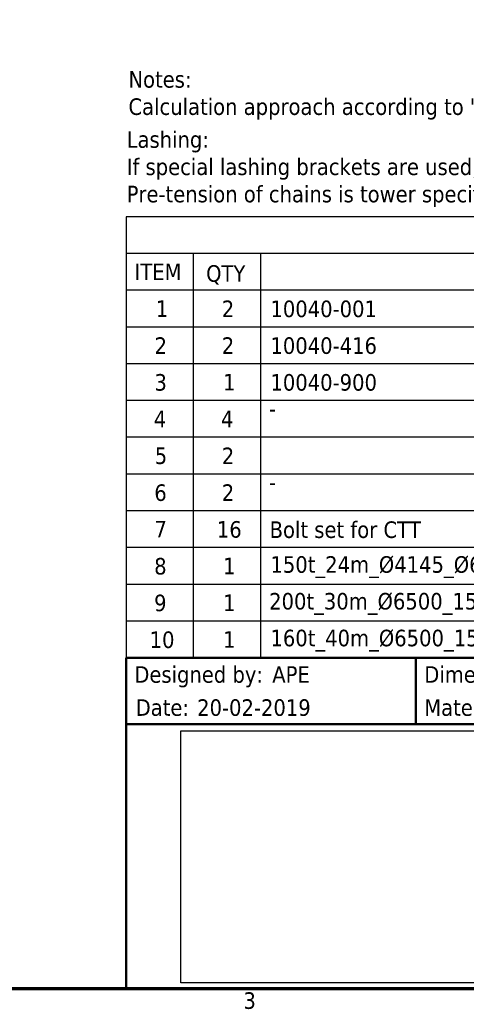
# Model space of a CAD drawing. Header units: millimetres. Extents: x 0 to 63075, y 0 to 44550.
# Tile 16 of 49: x 47862 to 51905, y 1361 to 10283. Entities that reach past the tile are written whole.
import ezdxf
from ezdxf.enums import TextEntityAlignment as Align

# ---------------------------------------------------------------- set-up
doc = ezdxf.new("R2010")
doc.units = ezdxf.units.MM
doc.header["$LTSCALE"] = 75
doc.header["$XCLIPFRAME"] = 2
for name, color, linetype, lineweight in [('Border (ISO)', 7, 'Continuous', 70), ('Symbol (ISO)', 7, 'Continuous', 25), ('Title (ISO)', 7, 'Continuous', 50)]:
    doc.layers.add(name, color=color, linetype=linetype, lineweight=lineweight)
doc.styles.add('Label Text (ISO)', font='tahoma.ttf')
doc.styles.add('Note Text (ISO)', font='tahoma.ttf')
picture_1 = doc.add_image_def('image1.bmp', size_in_pixel=(2119, 907))

# ---------------------------------------------------------------- blocks, each defined once
blk = doc.blocks.new('Borders Default Border')
at = {"layer": 'Border (ISO)', "flags": 128}
blk.add_lwpolyline([(20, 20), (20, 574.000015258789), (820.999984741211, 574.000015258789), (820.999984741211, 20), (20, 20)], dxfattribs=at)
at = {"layer": 'Border (ISO)', "insert": (665.1692618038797, 17.55786058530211), "char_height": 2.000000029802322, "attachment_point": 7, "style": 'Label Text (ISO)'}
blk.add_mtext('3', dxfattribs=at)
blk = doc.blocks.new('Title Blocks Advantis')
at = {"layer": 'Title (ISO)'}
for p, q in [((270.0713910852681, 149.9999999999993), (100.0713910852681, 149.9999999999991)), ((100.0713910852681, 149.9999999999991), (100.0713910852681, 109.999999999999)), ((135.0713910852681, 141.9999999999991), (135.0713910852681, 149.9999999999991)), ((100.0713910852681, 141.9999999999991), (270.0713910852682, 141.9999999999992)), ((100.0713910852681, 109.999999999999), (270.0713910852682, 109.9999999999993))]:
    blk.add_line(p, q, dxfattribs=at)
at = {"layer": 'Title (ISO)', "style": 'Note Text (ISO)'}
for s, p in [('Designed by:', (101.0713910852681, 147.9999999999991)), ('Dimensions:', (136.0713910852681, 147.9999999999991)), ('Material: ', (136.0713910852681, 143.9999999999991)), ('Date:', (101.2316671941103, 143.9999999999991))]:
    blk.add_text(s, height=2.000000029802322, dxfattribs=at).set_placement(p, align=Align.MIDDLE_LEFT)
for tag, p in [('AUTHOR_001', (117.7208561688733, 146.9999999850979)), ('CREATION_DATE_001', (108.6517148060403, 142.999999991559)), ('TITLE_001', (186.0713910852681, 134.9100066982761)), ('REVISION_NUMBER_001', (199.3913483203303, 121.470250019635)), ('Sheet_Size_001', (196.1763237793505, 116.4966420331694)), ('Initial_View_Scale_001', (222.195369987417, 116.5174613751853)), ('PART_NUMBER_001', (202.0038147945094, 111.4999999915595))]:
    blk.add_attdef(tag, p, '', height=2.000000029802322, dxfattribs=at)
for tag, p in [('Dimensions', (151.5713910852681, 147.9999999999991)), ('Coating', (197.0713910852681, 147.9999999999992)), ('Material', (147.5713910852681, 143.9999999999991)), ('Class', (194.0713910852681, 143.9999999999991))]:
    blk.add_attdef(tag, text='', height=2.000000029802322, dxfattribs=at).set_placement(p, align=Align.MIDDLE_LEFT)
blk.add_attdef('MASS\\P1;_001', (252.9358790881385, 111.6731246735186), '', height=2.000000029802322, rotation=359.8522914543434, dxfattribs=at)
image = blk.add_image(picture_1, insert=(106.6989986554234, 110.7262153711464), size_in_units=(71.1280611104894, 30.44509269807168))
image.set_boundary_path([(-0.5, -0.5), (2118.5, 906.4999999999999)])
image.dxf.clipping = 0
blk = doc.blocks.new('PARTS LIST')
at = {"layer": 'Symbol (ISO)'}
for p, q in [((821.1163866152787, 113.3017847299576), (651, 113.3017847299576)), ((651, 113.3017847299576), (651, 108.8599693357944)), ((821.1163866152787, 108.8599693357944), (651, 108.8599693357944)), ((651, 108.8599693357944), (651, 104.4181539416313)), ((659.0949758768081, 108.8599693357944), (659.0949758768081, 104.4181539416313)), ((667.2277351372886, 108.8599693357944), (667.2277351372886, 104.4181539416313)), ((821.1163866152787, 104.4181539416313), (651, 104.4181539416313)), ((651, 104.4181539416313), (651, 60.00000000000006)), ((659.0949758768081, 104.4181539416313), (659.0949758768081, 60.00000000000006)), ((667.2277351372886, 104.4181539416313), (667.2277351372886, 60.00000000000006)), ((821.1163866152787, 99.97633854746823), (651, 99.97633854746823)), ((821.1163866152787, 95.53452315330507), (651, 95.53452315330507)), ((821.1163866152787, 91.09270775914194), (651, 91.09270775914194)), ((821.1163866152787, 86.65089236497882), (651, 86.65089236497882)), ((821.1163866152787, 82.20907697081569), (651, 82.20907697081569)), ((821.1163866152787, 77.76726157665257), (651, 77.76726157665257)), ((821.1163866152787, 73.32544618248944), (651, 73.32544618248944)), ((821.1163866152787, 68.88363078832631), (651, 68.88363078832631)), ((821.1163866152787, 64.44181539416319), (651, 64.44181539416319)), ((821.1163866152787, 60.00000000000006), (651, 60.00000000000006))]:
    blk.add_line(p, q, dxfattribs=at)
at = {"layer": 'Symbol (ISO)', "char_height": 2.000000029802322, "attachment_point": 7, "style": 'Label Text (ISO)'}
for s, insert in [('ITEM', (652.0232003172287, 105.6390616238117)), ('QTY', (660.6642665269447, 105.0912495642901)), ('1', (654.5962835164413, 101.1940047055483)), ('2', (662.5549506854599, 101.1761765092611)), ('10040-001', (668.4269359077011, 101.1348475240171)), ('2', (654.4410831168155, 96.73436111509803)), ('2', (662.5549506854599, 96.73436111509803)), ('10040-416', (668.4269359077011, 96.69303212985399)), ('3', (654.425083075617, 92.25040633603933)), ('1', (662.7101510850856, 92.31037391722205)), ('10040-900', (668.4269359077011, 92.25121673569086)), ('4', (654.349882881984, 87.87180004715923)), ('4', (662.4637504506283, 87.87180004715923)), ('-', (668.2477354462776, 89.12706749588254)), ('5', (654.4618831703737, 83.38784526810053)), ('2', (662.5549506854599, 83.40891493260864)), ('6', (654.4090830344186, 78.92739127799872)), ('2', (662.5549506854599, 78.96709953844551)), ('-', (668.2477354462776, 80.24343670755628)), ('7', (654.4282830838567, 74.54635386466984)), ('16', (661.9597458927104, 74.4855758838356)), ('Bolt set for CTT', (668.3277356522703, 74.45316094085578)), ('8', (654.3946829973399, 70.03646714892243)), ('1', (662.7101510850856, 70.1012969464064)), ('150t_24m_Ø4145_Ø6145_conical_tower', (668.4269359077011, 69.64100518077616)), ('9', (654.3866829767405, 65.6035658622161)), ('1', (662.7101510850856, 65.65948155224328)), ('200t_30m_Ø6500_152_Ø70_middle_tower', (668.2717355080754, 65.19918978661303)), ('10', (653.8458783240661, 61.15850897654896)), ('1', (662.7101510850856, 61.21766615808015)), ('160t_40m_Ø6500_152_Ø70_middle_tower', (668.4269359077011, 60.7573743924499))]:
    blk.add_mtext(s, dxfattribs=dict(at, insert=insert))

msp = doc.modelspace()

# ---------------------------------------------------------------- block references
at = {"xscale": 75, "yscale": 75, "zscale": 75}
msp.add_blockref('Borders Default Border', (0, 0), dxfattribs=at)
ref = msp.add_blockref('Title Blocks Advantis', (41319.64566860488, -6749.999999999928), dxfattribs=dict(xscale=75, yscale=75, zscale=75))
ref.add_attrib('AUTHOR_001', 'APE', (50148.70988127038, 4274.999998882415), dxfattribs={"layer": 'Title (ISO)', "height": 150.0000022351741, "style": 'Note Text (ISO)'})
ref.add_attrib('CREATION_DATE_001', '20-02-2019', (49468.52427905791, 3974.999999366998), dxfattribs={"layer": 'Title (ISO)', "height": 150.0000022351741, "style": 'Note Text (ISO)'})
at = {"layer": 'Symbol (ISO)', "xscale": 75, "yscale": 75, "zscale": 75}
msp.add_blockref('PARTS LIST', (0, 0), dxfattribs=at)

# ---------------------------------------------------------------- texts
at = {"layer": 'Symbol (ISO)', "char_height": 150.0000022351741, "attachment_point": 1, "line_spacing_factor": 0.9878841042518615, "style": 'Note Text (ISO)'}
for s, insert, width in [('{\\fTahoma|b0|i0;Notes:\\P\\fTahoma|b0|i0;Calculation approach according to "DNVGL-ST-N001"}', (48846.60924892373, 9817.109174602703), 4810.332298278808), ('{\\fTahoma|b0|i0;Lashing:\\P\\fTahoma|b0|i0;If special lashing brackets are used, then lashing dimensions, placement -and chains must be equal to drawing dimensions\\P\\fTahoma|b0|i0;Pre-tension of chains is tower specific and must be analysed for each tower transport}', (48830.44828902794, 9272.205297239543), 11172.93405532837)]:
    msp.add_mtext(s, dxfattribs=dict(at, insert=insert, width=width))

doc.saveas('drawing.dxf')
